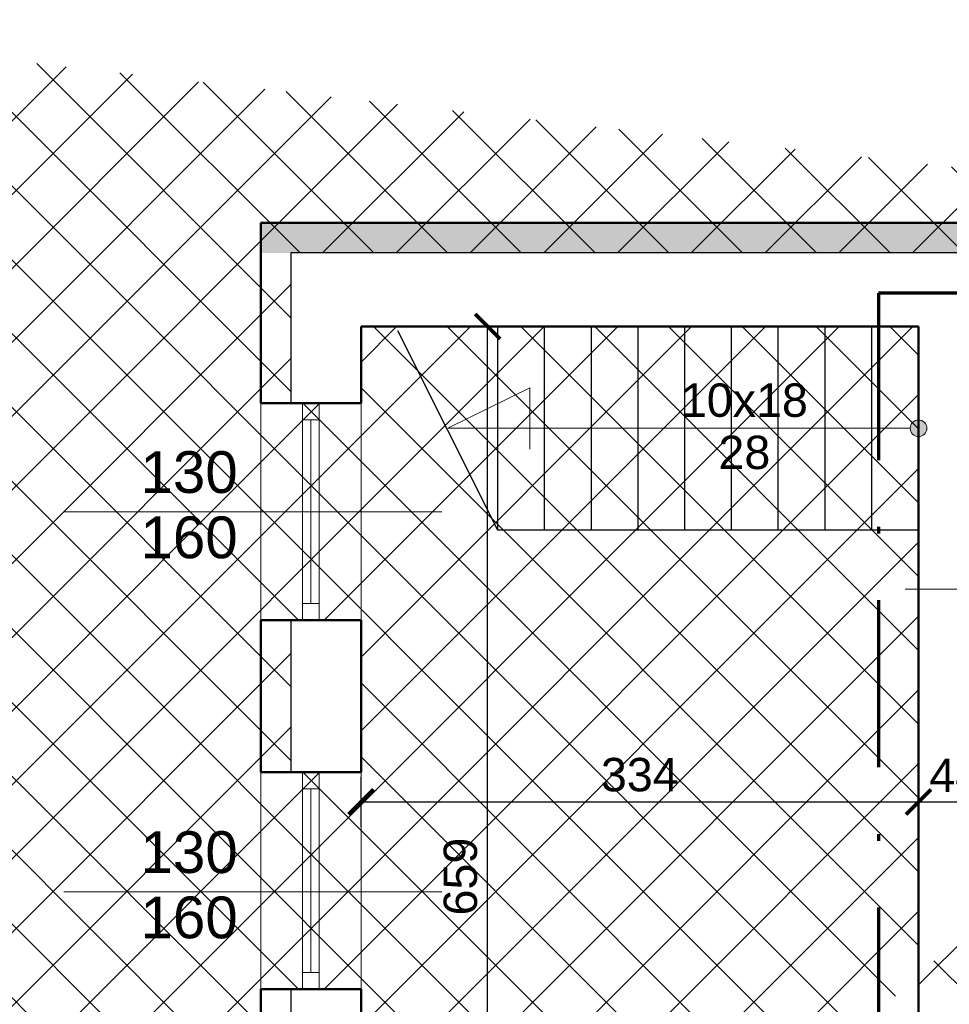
# Model space of a CAD drawing. Header units: millimetres. Extents: x -29624 to 9939, y -6894 to 6495.
# Tile 58 of 243: x -24764 to -24207, y 5147 to 5737. Entities that reach past the tile are written whole.
import ezdxf

# ---------------------------------------------------------------- set-up
doc = ezdxf.new("R2010")
doc.units = ezdxf.units.MM
doc.header["$MEASUREMENT"] = 0
doc.linetypes.add('Kropki i Kreski', pattern=[919.9999999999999, 500, -200, 20.00000000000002, -199.9999999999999])
for name, color, linetype in [('2D - Ogólne', 7, 'Continuous'), ('Konstrukcja - Ściany zew', 7, 'Continuous'), ('Opisy - Teksty', 7, 'Continuous')]:
    doc.layers.add(name, color=color, linetype=linetype)
for name, color, linetype, lineweight in [('A_opisy', 81, 'Continuous', 13), ('A_stolarka', 20, 'Continuous', 15), ('A_widokowe', 160, 'Continuous', 18), ('A_wymiary', 253, 'Continuous', 9), ('A_ściany istniejące hatch', 82, 'Continuous', 9)]:
    doc.layers.add(name, color=color, linetype=linetype, lineweight=lineweight)
doc.layers.add('A_wełna mineralna', color=7, linetype='Continuous', lineweight=5, true_color=0x00d66b)
doc.layers.add('A_zakres opracowania', color=7, linetype='Continuous', lineweight=70, true_color=0xe00038)
doc.styles.get("Standard").update_dxf_attribs({"font": 'arial.ttf'})
doc.styles.add('STYL_AUTOMATYCZNY_1', font='arial.ttf')
doc.dimstyles.new('1do100', dxfattribs={"dimtxt": 20, "dimasz": 15, "dimexe": 15, "dimexo": 0.625, "dimgap": 6, "dimtad": 1, "dimtxsty": 'Standard', "dimblk": 'ARCHTICK', "dimcen": 2.5, "dimadec": 0, "dimazin": 0, "dimtfac": 1, "dimtmove": 0, "dimatfit": 3, "dimldrblk": 'OBLIQUE', "dimfxl": 15, "dimfxlon": 1, "dimarcsym": 0})

# ---------------------------------------------------------------- blocks, each defined once
blk = doc.blocks.new('Linia_5_1', base_point=(10967.73876412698, 21720))
at = {"layer": '2D - Ogólne', "linetype": 'Continuous', "lineweight": 0, "true_color": 0x000000}
blk.add_hatch(color=18, dxfattribs=at).paths.add_polyline_path([(10917.73876412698, 21720), (10921.54478807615, 21700.86582832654), (10932.38342473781, 21684.64466061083), (10948.60459245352, 21673.80602394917), (10967.73876412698, 21670), (10986.87293580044, 21673.80602394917), (11003.09410351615, 21684.64466061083), (11013.93274017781, 21700.86582832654), (11017.73876412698, 21720), (11013.93274017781, 21739.13417167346), (11003.09410351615, 21755.35533938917), (10986.87293580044, 21766.19397605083), (10967.73876412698, 21770), (10948.60459245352, 21766.19397605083), (10932.38342473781, 21755.35533938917), (10921.54478807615, 21739.13417167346)])
at = {"layer": '2D - Ogólne', "color": 7, "linetype": 'Continuous', "lineweight": 15}
blk.add_line((10917.73876412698, 21720), (8148.053733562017, 21720), dxfattribs=at)
blk.add_circle((10967.73876412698, 21720), 50, dxfattribs=at)
blk = doc.blocks.new('_ArchTick')
at = {"color": 0, "linetype": 'ByBlock', "const_width": 0.15}
blk.add_lwpolyline([(-0.5, -0.5), (0.5, 0.5)], dxfattribs=at)
blk = doc.blocks.new('*D1256')
at = {"layer": 'A_wymiary', "color": 0, "lineweight": -2, "transparency": 16777216}
for p, q in [((-26001.05965633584, 6106.17077205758), (-26001.05965633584, 6136.17077205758)), ((-24619.05965633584, 6106.17077205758), (-24619.05965633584, 6136.17077205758)), ((-26001.05965633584, 6121.17077205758), (-24619.05965633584, 6121.17077205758))]:
    blk.add_line(p, q, dxfattribs=at)
at = {"layer": 'Defpoints', "color": 0, "transparency": 16777216}
for p in [(-24619.05965633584, 6121.17077205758), (-26001.05965633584, 5852.323442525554), (-24619.05965633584, 5615.323439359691)]:
    blk.add_point(p, dxfattribs=at)
at = {"layer": 'A_wymiary', "color": 0, "lineweight": -2, "transparency": 16777216, "xscale": 15, "yscale": 15, "zscale": 15, "rotation": 180}
blk.add_blockref('_ArchTick', (-26001.05965633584, 6121.17077205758), dxfattribs=at)
at = {"layer": 'A_wymiary', "color": 0, "lineweight": -2, "transparency": 16777216, "xscale": 15, "yscale": 15, "zscale": 15}
blk.add_blockref('_ArchTick', (-24619.05965633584, 6121.17077205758), dxfattribs=at)
at = {"layer": 'A_wymiary', "color": 0, "transparency": 16777216, "insert": (-25310.29505468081, 6137.389053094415), "char_height": 20, "attachment_point": 5}
blk.add_mtext('1382', dxfattribs=at)
blk = doc.blocks.new('_Oblique')
at = {"color": 0, "linetype": 'ByBlock', "lineweight": -2}
blk.add_line((-0.5, -0.5), (0.5, 0.5), dxfattribs=at)
blk = doc.blocks.new('*D1257')
at = {"layer": 'A_wymiary', "color": 0, "lineweight": -2, "transparency": 16777216}
for p, q in [((-24619.05965633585, 6106.17077205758), (-24619.05965633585, 6136.17077205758)), ((-23199.05965633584, 6106.17077205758), (-23199.05965633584, 6136.17077205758)), ((-24619.05965633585, 6121.17077205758), (-23199.05965633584, 6121.17077205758))]:
    blk.add_line(p, q, dxfattribs=at)
at = {"layer": 'Defpoints', "color": 0, "transparency": 16777216}
for p in [(-23199.05965633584, 6121.17077205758), (-24619.05965633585, 5615.323439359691), (-23199.05965633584, 4880.323442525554)]:
    blk.add_point(p, dxfattribs=at)
at = {"layer": 'A_wymiary', "color": 0, "lineweight": -2, "transparency": 16777216, "xscale": 15, "yscale": 15, "zscale": 15, "rotation": 180}
blk.add_blockref('_ArchTick', (-24619.05965633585, 6121.17077205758), dxfattribs=at)
at = {"layer": 'A_wymiary', "color": 0, "lineweight": -2, "transparency": 16777216, "xscale": 15, "yscale": 15, "zscale": 15}
blk.add_blockref('_ArchTick', (-23199.05965633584, 6121.17077205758), dxfattribs=at)
at = {"layer": 'A_wymiary', "color": 0, "transparency": 16777216, "insert": (-23909.29505468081, 6137.382231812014), "char_height": 20, "attachment_point": 5}
blk.add_mtext('1420', dxfattribs=at)
blk = doc.blocks.new('*D1295')
at = {"layer": 'A_wymiary', "color": 0, "lineweight": -2, "transparency": 16777216}
for p, q in [((-27147.05965633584, 6160.845450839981), (-27147.05965633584, 6190.845450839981)), ((-23199.05965633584, 6160.845450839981), (-23199.05965633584, 6190.845450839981)), ((-27147.05965633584, 6175.845450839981), (-23199.05965633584, 6175.845450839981))]:
    blk.add_line(p, q, dxfattribs=at)
at = {"layer": 'Defpoints', "color": 0, "transparency": 16777216}
for p in [(-23199.05965633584, 6175.845450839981), (-27147.05965633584, 5852.323442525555), (-23199.05965633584, 4880.323442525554)]:
    blk.add_point(p, dxfattribs=at)
at = {"layer": 'A_wymiary', "color": 0, "lineweight": -2, "transparency": 16777216, "xscale": 15, "yscale": 15, "zscale": 15, "rotation": 180}
blk.add_blockref('_ArchTick', (-27147.05965633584, 6175.845450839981), dxfattribs=at)
at = {"layer": 'A_wymiary', "color": 0, "lineweight": -2, "transparency": 16777216, "xscale": 15, "yscale": 15, "zscale": 15}
blk.add_blockref('_ArchTick', (-23199.05965633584, 6175.845450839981), dxfattribs=at)
at = {"layer": 'A_wymiary', "color": 0, "transparency": 16777216, "insert": (-25173.0704544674, 6192.063731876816), "char_height": 20, "attachment_point": 5}
blk.add_mtext('3948', dxfattribs=at)
blk = doc.blocks.new('*D1282')
at = {"layer": 'A_wymiary', "color": 0, "lineweight": -2, "transparency": 16777216}
for p, q in [((-24468.22948410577, 5553.323442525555), (-24498.22948410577, 5553.323442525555)), ((-24483.22948410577, 4894.323442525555), (-24483.22948410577, 5553.323442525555)), ((-24468.22948410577, 4894.323442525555), (-24498.22948410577, 4894.323442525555))]:
    blk.add_line(p, q, dxfattribs=at)
at = {"layer": 'Defpoints', "color": 0, "transparency": 16777216}
for p in [(-24483.22948410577, 5553.323442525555), (-24400.28425654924, 5553.323442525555), (-24392.28425654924, 4894.323442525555)]:
    blk.add_point(p, dxfattribs=at)
at = {"layer": 'A_wymiary', "color": 0, "lineweight": -2, "transparency": 16777216, "xscale": 15, "yscale": 15, "zscale": 15}
for p, rotation in [((-24483.22948410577, 5553.323442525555), 90), ((-24483.22948410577, 4894.323442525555), 270)]:
    blk.add_blockref('_ArchTick', p, dxfattribs=dict(at, rotation=rotation))
at = {"layer": 'A_wymiary', "color": 0, "transparency": 16777216, "insert": (-24499.4409438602, 5223.823442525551), "char_height": 20, "attachment_point": 5, "rotation": 90}
blk.add_mtext('659', dxfattribs=at)
blk = doc.blocks.new('*D1250')
at = {"layer": 'A_wymiary', "color": 0, "lineweight": -2, "transparency": 16777216}
for p, q in [((-24559.05965633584, 5253.543926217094), (-24559.05965633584, 5283.543926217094)), ((-24225.05965633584, 5253.543926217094), (-24225.05965633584, 5283.543926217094)), ((-24559.05965633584, 5268.543926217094), (-24225.05965633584, 5268.543926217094))]:
    blk.add_line(p, q, dxfattribs=at)
at = {"layer": 'Defpoints', "color": 0, "transparency": 16777216}
for p in [(-24225.05965633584, 5268.543926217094), (-24225.05965633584, 5223.823442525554), (-24559.05965633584, 5193.823442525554)]:
    blk.add_point(p, dxfattribs=at)
at = {"layer": 'A_wymiary', "color": 0, "lineweight": -2, "transparency": 16777216, "xscale": 15, "yscale": 15, "zscale": 15, "rotation": 180}
blk.add_blockref('_ArchTick', (-24559.05965633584, 5268.543926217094), dxfattribs=at)
at = {"layer": 'A_wymiary', "color": 0, "lineweight": -2, "transparency": 16777216, "xscale": 15, "yscale": 15, "zscale": 15}
blk.add_blockref('_ArchTick', (-24225.05965633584, 5268.543926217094), dxfattribs=at)
at = {"layer": 'A_wymiary', "color": 0, "transparency": 16777216, "insert": (-24392.05965633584, 5284.762207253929), "char_height": 20, "attachment_point": 5}
blk.add_mtext('334', dxfattribs=at)
blk = doc.blocks.new('*D1251')
at = {"layer": 'A_wymiary', "color": 0, "lineweight": -2, "transparency": 16777216}
for p, q in [((-24225.05965633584, 5253.543926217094), (-24225.05965633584, 5283.543926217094)), ((-24181.05965633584, 5253.543926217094), (-24181.05965633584, 5283.543926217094)), ((-24225.05965633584, 5268.543926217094), (-24181.05965633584, 5268.543926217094))]:
    blk.add_line(p, q, dxfattribs=at)
at = {"layer": 'Defpoints', "color": 0, "transparency": 16777216}
for p in [(-24181.05965633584, 5268.543926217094), (-24225.05965633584, 5223.823442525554), (-24181.05965633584, 5193.823442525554)]:
    blk.add_point(p, dxfattribs=at)
at = {"layer": 'A_wymiary', "color": 0, "lineweight": -2, "transparency": 16777216, "xscale": 15, "yscale": 15, "zscale": 15, "rotation": 180}
blk.add_blockref('_ArchTick', (-24225.05965633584, 5268.543926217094), dxfattribs=at)
at = {"layer": 'A_wymiary', "color": 0, "lineweight": -2, "transparency": 16777216, "xscale": 15, "yscale": 15, "zscale": 15}
blk.add_blockref('_ArchTick', (-24181.05965633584, 5268.543926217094), dxfattribs=at)
at = {"layer": 'A_wymiary', "color": 0, "transparency": 16777216, "insert": (-24203.05965633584, 5284.543926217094), "char_height": 20, "attachment_point": 5}
blk.add_mtext('44', dxfattribs=at)
blk = doc.blocks.new('*D1300')
at = {"layer": 'A_wymiary', "color": 0, "lineweight": -2, "transparency": 16777216}
for p, q in [((-24869.3331677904, 5615.323442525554), (-24899.3331677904, 5615.323442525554)), ((-24884.3331677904, 4834.323442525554), (-24884.3331677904, 5615.323442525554)), ((-24869.3331677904, 4834.323442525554), (-24899.3331677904, 4834.323442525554))]:
    blk.add_line(p, q, dxfattribs=at)
at = {"layer": 'Defpoints', "color": 0, "transparency": 16777216}
for p in [(-24884.3331677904, 5615.323442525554), (-24619.05965633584, 5615.323442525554), (-24619.05965633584, 4834.323442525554)]:
    blk.add_point(p, dxfattribs=at)
at = {"layer": 'A_wymiary', "color": 0, "lineweight": -2, "transparency": 16777216, "xscale": 15, "yscale": 15, "zscale": 15}
for p, rotation in [((-24884.3331677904, 5615.323442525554), 90), ((-24884.3331677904, 4834.323442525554), 270)]:
    blk.add_blockref('_ArchTick', p, dxfattribs=dict(at, rotation=rotation))
at = {"layer": 'A_wymiary', "color": 0, "transparency": 16777216, "insert": (-24900.54462754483, 5224.772640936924), "char_height": 20, "attachment_point": 5, "rotation": 90}
blk.add_mtext('781', dxfattribs=at)

msp = doc.modelspace()

# ---------------------------------------------------------------- hatches: boundary and pattern name
at = {"layer": 'A_wełna mineralna'}
h = msp.add_hatch(color=256, dxfattribs=at)
h.dxf.hatch_style = 1
h.paths.add_polyline_path([(-24143.05965633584, 5615.323442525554), (-24619.05965633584, 5615.323442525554), (-24619.05965633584, 5597.323442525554), (-24143.05965633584, 5597.323442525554)])
at = {"layer": 'A_ściany istniejące hatch'}
h = msp.add_hatch(dxfattribs=at)
h.set_pattern_fill('NET', color=256, scale=250, angle=45)
h.set_pattern_definition([(45, (7385.571392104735, 0), (-22.09708691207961, 22.09708691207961), []), (135, (7385.571392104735, 0), (-22.09708691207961, -22.09708691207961), [])])
h.paths.add_polyline_path([(-24601.05965633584, 5156.323444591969), (-24559.05965633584, 5156.323441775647), (-24559.05965633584, 4894.323442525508), (-24349.05965633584, 4894.323442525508), (-24349.05965633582, 4852.323442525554), (-24601.05965633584, 4852.323442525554)], flags=16)
h.paths.add_polyline_path([(-24007.05800551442, 4880.323442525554), (-24007.05800551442, 4820.323442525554), (-24127.05965633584, 4820.323442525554), (-24127.05965633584, 4660.323442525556), (-24187.05965633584, 4660.323442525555), (-24187.05965633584, 4852.323442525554), (-24229.05965633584, 4852.323442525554), (-24229.05965633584, 4894.323442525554), (-24225.05965633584, 4894.323442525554), (-24225.05965633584, 5553.323442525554), (-24559.05965633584, 5553.323442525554), (-24559.05965633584, 5507.323442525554), (-24601.05965633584, 5507.323442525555), (-24601.05965633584, 5597.323442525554), (-24143.05965633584, 5597.323442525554), (-24143.05965931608, 5553.323442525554), (-24181.05965633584, 5553.323442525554), (-24181.05965633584, 4880.323442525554)], flags=17)
h.paths.add_polyline_path([(-23403.05965633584, 4880.323442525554), (-23261.05965633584, 4880.323442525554), (-23261.05965633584, 4942.323442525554), (-23217.05965633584, 4942.323442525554), (-23217.05965633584, 4657.323445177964), (-23277.05965633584, 4657.323445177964), (-23277.05965633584, 4820.323442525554), (-23403.05965633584, 4820.323442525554)], flags=17)
h.paths.add_polyline_path([(-23360.05965633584, 4000.323442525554), (-23277.05965633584, 4000.323442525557), (-23277.05965633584, 4115.323445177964), (-23217.05965633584, 4115.323445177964), (-23217.05965633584, 3942.323442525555), (-23277.05965633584, 3942.323442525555), (-23277.05965633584, 3975.323442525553), (-23360.05965633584, 3975.323442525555)], flags=17)
h.paths.add_polyline_path([(-23717.05965633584, 4570.323442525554), (-23687.05965633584, 4570.323442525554), (-23687.05965633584, 4540.323442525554), (-23717.05965633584, 4540.323442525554)], flags=17)
h.paths.add_polyline_path([(-23717.05965633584, 4276.323442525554), (-23687.05965633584, 4276.323442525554), (-23687.05965633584, 4306.323442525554), (-23717.05965633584, 4306.323442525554)], flags=17)
h.paths.add_polyline_path([(-24205.05965633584, 2730.323442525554), (-24145.05965633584, 2730.323442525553), (-24145.05965633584, 2570.323442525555), (-23907.05965633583, 2570.323442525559), (-23907.05965633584, 2750.323442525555), (-23847.05965633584, 2750.323442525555), (-23847.05965633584, 2570.323442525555), (-23277.05965633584, 2570.323442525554), (-23277.05965633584, 2720.323442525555), (-23217.05965633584, 2720.323442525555), (-23217.05965633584, 2510.323442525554), (-24205.05965633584, 2510.323442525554)])
h.paths.add_polyline_path([(-26687.05965227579, 5880.323442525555), (-26474.05965633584, 5880.32344487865), (-26474.05966137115, 5974.357659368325), (-26449.05965901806, 5974.35765319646), (-26449.05965901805, 5855.323442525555), (-26687.05965227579, 5855.323442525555)], flags=17)
h.paths.add_polyline_path([(-26054.05965633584, 5854.668952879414), (-26019.05965633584, 5854.668952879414), (-26019.05965633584, 5974.35765319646), (-26054.05965633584, 5974.35765319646)], flags=17)
h.paths.add_polyline_path([(-25764.05965630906, 4030.323442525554), (-25694.05966801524, 4030.323442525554), (-25694.05966801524, 3970.323442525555), (-25764.05965630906, 3970.323442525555)], flags=17)
h.paths.add_polyline_path([(-25354.05965630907, 4030.323442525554), (-25284.05965630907, 4030.323442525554), (-25284.05965630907, 3970.323442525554), (-25354.05965630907, 3970.323442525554)], flags=17)
h.paths.add_polyline_path([(-24913.05965630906, 4030.323442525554), (-24845.05966801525, 4030.323442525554), (-24845.05966801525, 3970.323442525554), (-24913.05965630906, 3970.323442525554)], flags=17)
h.paths.add_polyline_path([(-24710.05965630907, 4030.323442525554), (-24629.05966801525, 4030.323442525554), (-24629.05966801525, 3970.323442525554), (-24710.05965630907, 3970.323442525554)], flags=17)
h.paths.add_polyline_path([(-24127.05965633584, 4530.323438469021), (-24187.05965633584, 4530.323438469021), (-24187.05965633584, 4454.323442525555), (-24127.05965633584, 4454.323442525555)], flags=17)
h.paths.add_polyline_path([(-24559.05965633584, 5377.323440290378), (-24601.05965633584, 5377.323440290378), (-24601.05965633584, 5286.323444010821), (-24559.05965633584, 5286.323444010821)], flags=16)
h.paths.add_polyline_path([(-24013.05965633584, 5597.323442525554), (-23879.05965633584, 5597.323442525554), (-23879.05965633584, 5553.323442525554), (-24013.05965633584, 5553.323442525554)], flags=17)
h.paths.add_polyline_path([(-23261.05965633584, 5277.323444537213), (-23217.05965633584, 5277.323444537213), (-23217.05965633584, 5352.323442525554), (-23261.05965633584, 5352.323442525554)], flags=17)
h.paths.add_polyline_path([(-23261.05965633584, 5072.323442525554), (-23217.05965633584, 5072.323442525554), (-23217.05965633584, 5147.323442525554), (-23261.05965633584, 5147.323442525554)], flags=17)
h.paths.add_polyline_path([(-23277.05965633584, 4451.32344741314), (-23217.05965633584, 4451.32344741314), (-23217.05965633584, 4527.323445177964), (-23277.05965633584, 4527.323445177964)], flags=17)
h.paths.add_polyline_path([(-23277.05965633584, 4245.32344741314), (-23217.05965633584, 4245.32344741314), (-23217.05965633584, 4321.323445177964), (-23277.05965633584, 4321.323445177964)], flags=17)
h.paths.add_polyline_path([(-23277.05965633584, 3737.323444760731), (-23217.05965633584, 3737.323444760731), (-23217.05965633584, 3812.323442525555), (-23277.05965633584, 3812.323442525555)], flags=17)
h.paths.add_polyline_path([(-23277.05965633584, 3532.323444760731), (-23217.05965633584, 3532.323444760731), (-23217.05965633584, 3607.323442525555), (-23277.05965633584, 3607.323442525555)], flags=17)
h.paths.add_polyline_path([(-23277.05965633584, 3060.32344476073), (-23217.05965633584, 3060.32344476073), (-23217.05965633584, 3130.323442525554), (-23277.05965633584, 3130.323442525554)], flags=17)
h.paths.add_polyline_path([(-23217.05965633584, 2855.323442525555), (-23277.05965633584, 2855.323442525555), (-23277.05965633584, 2925.323442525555), (-23217.05965633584, 2925.323442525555)], flags=17)
h.paths.add_polyline_path([(-24502.05965659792, 2970.323442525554), (-24432.05965633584, 2970.323442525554), (-24432.05965633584, 2910.323442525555), (-24502.05965659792, 2910.323442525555)], flags=17)
h.paths.add_polyline_path([(-24707.05965633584, 2910.323442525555), (-24637.05965633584, 2910.323442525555), (-24637.05965633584, 2970.323442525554), (-24707.05965633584, 2970.323442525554)], flags=17)
h.paths.add_polyline_path([(-24912.05965659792, 2970.323442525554), (-24842.05965633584, 2970.323442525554), (-24842.05965633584, 2910.323442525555), (-24912.05965659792, 2910.323442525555)], flags=17)
h.paths.add_polyline_path([(-25169.05965633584, 2910.323442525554), (-25047.05966804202, 2910.323442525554), (-25047.05966804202, 2970.323442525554), (-25169.05965633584, 2970.323442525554)], flags=17)
h.paths.add_polyline_path([(-25374.05965659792, 2970.323442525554), (-25304.05965633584, 2970.323442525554), (-25304.05965633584, 2910.323442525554), (-25374.05965659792, 2910.323442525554)], flags=17)
h.paths.add_polyline_path([(-25579.05965633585, 2910.323442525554), (-25509.05965633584, 2910.323442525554), (-25509.05965633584, 2970.323442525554), (-25579.05965633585, 2970.323442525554)], flags=17)
h.paths.add_polyline_path([(-25784.05965659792, 2970.323442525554), (-25714.05965633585, 2970.323442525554), (-25714.05965633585, 2910.323442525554), (-25784.05965659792, 2910.323442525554)], flags=17)
h.paths.add_polyline_path([(-23895.05965633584, 2970.323442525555), (-23981.55965633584, 2970.323442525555), (-23981.54424533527, 2910.323442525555), (-23907.05965633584, 2910.323442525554), (-23907.05965633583, 2860.323442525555), (-23847.05965633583, 2860.323442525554), (-23847.05965633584, 3103.823442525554), (-23895.05965633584, 3103.823442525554)], flags=17)
h.paths.add_polyline_path([(-24091.55965633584, 2970.323442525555), (-24091.54424533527, 2910.323442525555), (-24145.05965633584, 2910.323442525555), (-24145.05965633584, 2870.323442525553), (-24205.05965633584, 2870.323442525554), (-24205.05965633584, 2910.323442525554), (-24297.05965633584, 2910.323442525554), (-24297.05965633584, 2970.323442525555)], flags=17)
h.paths.add_polyline_path([(-26079.05965633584, 2864.323442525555), (-26019.05965633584, 2864.323442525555), (-26019.05965633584, 2910.323442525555), (-25919.05965633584, 2910.323442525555), (-25919.05966804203, 2970.323442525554), (-26079.05965633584, 2970.323442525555)], flags=17)
h.paths.add_polyline_path([(-24289.05965630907, 4030.323442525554), (-24187.05965633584, 4030.323442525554), (-24187.05965633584, 4324.323442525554), (-24127.05965633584, 4324.32343846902), (-24127.05965633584, 4000.323442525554), (-24110.05965633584, 4000.323442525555), (-24110.05965633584, 3975.323442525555), (-24127.05965633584, 3975.323442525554), (-24127.05965633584, 3620.323442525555), (-24100.05965633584, 3620.323442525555), (-24100.05965633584, 3540.323442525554), (-24127.05965633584, 3540.323442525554), (-24127.05965633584, 3320.323442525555), (-24302.55965633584, 3320.323442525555), (-24302.55965633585, 3368.323442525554), (-24167.05965633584, 3368.323442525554), (-24167.05965633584, 3970.323442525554), (-24289.05965657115, 3970.323442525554)], flags=17)
h.paths.add_polyline_path([(-24494.05965630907, 4030.323442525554), (-24424.05965630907, 4030.323442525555), (-24424.05965630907, 3970.323442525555), (-24457.05965633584, 3970.323442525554), (-24457.05965633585, 3804.323442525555), (-24489.05965633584, 3804.323445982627), (-24489.05965633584, 3970.323442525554), (-24494.05965630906, 3970.323442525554)], flags=17)
h.paths.add_polyline_path([(-24736.05965633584, 3368.323442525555), (-24489.05965633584, 3368.323442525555), (-24489.05965633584, 3518.323447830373), (-24457.05965633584, 3518.3234443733), (-24457.05965633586, 3368.323442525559), (-24412.55965633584, 3368.323442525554), (-24412.55965633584, 3320.323442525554), (-24736.05965633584, 3320.323442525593)], flags=17)
h.paths.add_polyline_path([(-25725.05965633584, 3368.323442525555), (-25725.05965633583, 3320.323442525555), (-25485.05965633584, 3320.323442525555), (-25485.05965633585, 3368.323442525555), (-25489.05965630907, 3368.323442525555), (-25489.05965630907, 3460.323442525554), (-25517.05965630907, 3460.323442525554), (-25517.05965630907, 3368.323442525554)], flags=17)
h.paths.add_polyline_path([(-26079.05965633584, 4061.323442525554), (-26019.05965633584, 4061.323442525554), (-26019.05965633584, 4030.323442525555), (-25899.05965630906, 4030.323442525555), (-25899.05966801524, 3970.323442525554), (-26039.05965633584, 3970.323442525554), (-26039.05965633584, 3368.323442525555), (-25835.05965633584, 3368.323442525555), (-25835.05965633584, 3320.323442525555), (-26079.05965633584, 3320.323442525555)], flags=17)
h.paths.add_polyline_path([(-26019.05965633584, 4357.738516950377), (-26079.05965633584, 4357.738516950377), (-26079.05965633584, 4201.323453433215), (-26019.05965633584, 4201.323453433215)], flags=17)
h.paths.add_polyline_path([(-26019.05965633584, 4572.297004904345), (-26079.05965633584, 4572.297004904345), (-26079.05965633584, 4492.738518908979), (-26019.05965633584, 4492.738518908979)], flags=17)
h.paths.add_polyline_path([(-26019.05965633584, 4787.323442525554), (-26079.05965633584, 4787.323442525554), (-26079.05965633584, 4707.297013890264), (-26019.05965633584, 4707.297013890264)], flags=17)
h.paths.add_polyline_path([(-26019.05965633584, 5107.323442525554), (-26079.05965633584, 5107.323442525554), (-26079.05965633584, 4922.323442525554), (-26019.05965633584, 4922.323442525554)], flags=17)
h.paths.add_polyline_path([(-26019.05965633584, 5312.323442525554), (-26079.05965633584, 5312.323442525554), (-26079.05965633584, 5242.323455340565), (-26019.05965633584, 5242.323455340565)], flags=17)
h.paths.add_polyline_path([(-26019.05965633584, 5527.323442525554), (-26079.05965633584, 5527.323442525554), (-26079.05965633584, 5447.323442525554), (-26019.05965633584, 5447.323442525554)], flags=17)
h.paths.add_polyline_path([(-27069.05965633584, 5252.439788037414), (-27129.05965633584, 5252.439788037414), (-27129.05965633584, 5322.419772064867), (-27069.05965633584, 5322.419772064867), (-27069.05965633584, 5324.323442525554), (-26609.05965633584, 5324.323442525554), (-26609.05965633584, 5314.323442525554), (-26640.15965633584, 5314.323442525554), (-26640.15965633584, 5238.323442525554), (-26655.15965633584, 5238.323442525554), (-26655.15965633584, 5314.323442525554), (-26911.05965633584, 5314.323442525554), (-26911.05965633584, 5299.320287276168), (-26918.05965633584, 5299.320287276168), (-26918.05965633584, 5314.323442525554), (-27069.05965633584, 5314.323442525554)])
h.paths.add_polyline_path([(-27069.05965633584, 5197.323442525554), (-27069.05965633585, 5204.323442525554), (-26918.05965633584, 5204.323442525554), (-26918.05965633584, 5209.320288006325), (-26911.05965633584, 5209.320288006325), (-26911.05965633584, 5186.842374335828), (-26918.05965633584, 5186.842373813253), (-26918.05965633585, 5197.323442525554)], flags=17)
h.paths.add_polyline_path([(-27129.05965633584, 5117.439788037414), (-27069.05965633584, 5117.439788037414), (-27069.05965633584, 5087.323442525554), (-26918.05965633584, 5087.323442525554), (-26918.05965633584, 5096.842374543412), (-26911.05965633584, 5096.842374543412), (-26911.05965633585, 5087.323442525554), (-26655.15965633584, 5087.323442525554), (-26655.15965633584, 5143.323442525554), (-26640.15965633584, 5143.323442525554), (-26640.15965633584, 5087.323442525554), (-26612.05965609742, 5087.323442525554), (-26612.05965633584, 5072.323442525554), (-27069.05965633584, 5072.323442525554), (-27069.05965633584, 5046.959804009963), (-27129.05965633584, 5046.959804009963)])
h.paths.add_polyline_path([(-27129.05965633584, 4916.959804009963), (-27069.05965633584, 4916.959804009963), (-27069.05965633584, 4872.323442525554), (-26477.05965633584, 4872.323442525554), (-26477.05965633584, 4889.588796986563), (-26429.05965633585, 4889.588796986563), (-26429.05965633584, 4560.322612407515), (-26477.05965633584, 4560.322612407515), (-26477.05965633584, 4832.323442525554), (-27069.05965633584, 4832.323442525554), (-27069.05965633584, 4754.452296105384), (-27129.05965633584, 4754.452296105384)])
h.paths.add_polyline_path([(-27129.05965633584, 4414.472312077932), (-27069.05965633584, 4414.472312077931), (-27069.05965633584, 4392.323442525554), (-26477.05965633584, 4392.323442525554), (-26477.05965633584, 4450.322612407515), (-26429.05965633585, 4450.322612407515), (-26429.05965633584, 4053.322612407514), (-26477.05965633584, 4053.322612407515), (-26477.05965633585, 4367.323442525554), (-27069.05965633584, 4367.323442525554), (-27069.05965633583, 4344.256026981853), (-27129.05965633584, 4344.256026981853)])
h.paths.add_polyline_path([(-27129.05965633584, 4000.125357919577), (-27069.05965633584, 4000.125357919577), (-27069.05965633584, 3930.323442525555), (-26477.05965633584, 3930.323442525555), (-26477.05965633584, 3943.322612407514), (-26429.05965633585, 3943.322612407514), (-26429.05965633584, 3884.684373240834), (-26477.05965633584, 3884.684373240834), (-26477.05965633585, 3887.323442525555), (-27069.05965633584, 3887.323442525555), (-27069.05965633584, 3835.125357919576), (-27129.05965633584, 3835.125357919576)])
h.paths.add_polyline_path([(-27129.05965633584, 3700.125357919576), (-27069.05965633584, 3700.125357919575), (-27069.05965633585, 3645.543180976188), (-27010.05965633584, 3645.543180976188), (-27010.05965633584, 3787.240861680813), (-27000.69587569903, 3787.240861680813), (-27000.69587692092, 3781.240861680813), (-27004.05965633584, 3781.240861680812), (-27004.05965633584, 3645.543180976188), (-26907.05965633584, 3645.543180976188), (-26907.05965633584, 3781.240861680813), (-26911.69587692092, 3781.240861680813), (-26911.69587692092, 3787.240861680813), (-26896.5144484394, 3787.240861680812), (-26896.5144484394, 3781.240861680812), (-26901.05965633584, 3781.240861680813), (-26901.05965633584, 3645.543180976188), (-26804.05965633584, 3645.543180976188), (-26804.05965633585, 3781.240861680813), (-26807.5144484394, 3781.240861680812), (-26807.51444953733, 3787.240861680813), (-26798.05965633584, 3787.240861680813), (-26798.05965633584, 3752.240861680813), (-26793.88796868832, 3752.240861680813), (-26793.88796868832, 3746.240861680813), (-26798.05965633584, 3746.240861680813), (-26798.05965633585, 3645.543180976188), (-26630.05965633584, 3645.543180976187), (-26630.05965633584, 3746.240861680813), (-26704.88796654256, 3746.240861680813), (-26704.88796753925, 3752.240861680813), (-26624.05965633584, 3752.240861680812), (-26624.05965633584, 3645.543180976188), (-26477.05965633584, 3645.543180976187), (-26477.05965633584, 3774.684373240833), (-26429.05965633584, 3774.684373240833), (-26429.05965633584, 3627.829504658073), (-26477.05965633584, 3627.829504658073), (-26477.05965633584, 3630.543180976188), (-26624.05965633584, 3630.543180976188), (-26624.05965633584, 3588.24317934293), (-26630.05965633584, 3588.243180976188), (-26630.05965633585, 3630.543180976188), (-27069.05965633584, 3630.543180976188), (-27129.05965633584, 3630.543180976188)])
h.paths.add_polyline_path([(-27129.05965633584, 4549.472312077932), (-27069.05965633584, 4549.472312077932), (-27069.05965633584, 4619.452296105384), (-27129.05965633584, 4619.452296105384)])
h.paths.add_polyline_path([(-27129.05965633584, 4135.125357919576), (-27069.05965633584, 4135.125357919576), (-27069.05965633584, 4209.256026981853), (-27129.05965633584, 4209.256026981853)], flags=17)
h.paths.add_polyline_path([(-27129.05965633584, 3425.563196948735), (-27069.05965633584, 3425.563196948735), (-27069.05965633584, 3495.543180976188), (-27129.05965633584, 3495.543180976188)], flags=17)
h.paths.add_polyline_path([(-27129.05965633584, 3220.583212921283), (-27129.05965633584, 3290.563196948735), (-27069.05965633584, 3290.563196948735), (-27069.05965633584, 3280.563196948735), (-27022.05965633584, 3280.563196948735), (-27022.05965633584, 3451.543196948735), (-27010.8489369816, 3451.543196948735), (-27010.8489369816, 3445.543196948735), (-27016.05965633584, 3445.543196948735), (-27016.05965633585, 3280.563196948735), (-26917.05965633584, 3280.563196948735), (-26917.05965633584, 3445.543196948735), (-26921.84893456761, 3445.543196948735), (-26921.84893456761, 3451.543196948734), (-26906.54779697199, 3451.543196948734), (-26906.54779697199, 3445.543196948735), (-26911.05965633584, 3445.543196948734), (-26911.05965633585, 3280.563196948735), (-26814.05965633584, 3280.563196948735), (-26814.05965633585, 3445.543196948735), (-26817.54779522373, 3445.543196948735), (-26817.54779826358, 3451.543196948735), (-26803.51444971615, 3451.543196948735), (-26803.5144484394, 3445.543196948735), (-26808.05965633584, 3445.543196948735), (-26808.05965633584, 3280.563196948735), (-26711.05965633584, 3280.563196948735), (-26711.05965633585, 3445.543196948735), (-26714.5144484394, 3445.543196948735), (-26714.5144484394, 3451.543196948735), (-26711.05965633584, 3451.543196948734), (-26711.05965633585, 3495.543180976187), (-26630.05965633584, 3495.543180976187), (-26630.05965633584, 3499.243179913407), (-26624.05965633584, 3499.243179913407), (-26624.05965633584, 3485.215646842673), (-26630.05965633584, 3485.215646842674), (-26630.05965633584, 3489.543180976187), (-26705.05965633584, 3489.543180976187), (-26705.05965633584, 3280.563196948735), (-26630.05965633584, 3280.563196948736), (-26630.05965633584, 3396.215642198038), (-26624.05965633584, 3396.21564435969), (-26624.05965633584, 3280.563196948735), (-26477.05965633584, 3280.563196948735), (-26477.05965633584, 3517.829504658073), (-26429.05965633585, 3517.829504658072), (-26429.05965633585, 3084.023442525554), (-26477.05965633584, 3084.023442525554), (-26477.05965633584, 3265.563196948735), (-26624.05965633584, 3265.563196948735), (-26624.05965633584, 3168.053688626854), (-26630.05965633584, 3168.053688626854), (-26630.05965633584, 3265.563196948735), (-26705.05965633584, 3265.563196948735), (-26705.05965633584, 3072.723442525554), (-26630.05965633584, 3072.723442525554), (-26630.05965633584, 3079.05368821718), (-26624.05965633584, 3079.05368821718), (-26624.05965633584, 3063.023443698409), (-26630.05965633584, 3063.023442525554), (-26630.05965633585, 3066.723442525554), (-26711.05965633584, 3066.723442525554), (-26711.05965633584, 3140.323442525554), (-26714.5144484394, 3140.323442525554), (-26714.5144484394, 3146.323442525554), (-26711.05965633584, 3146.323442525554), (-26711.05965633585, 3265.563196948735), (-26808.05965633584, 3265.563196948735), (-26808.05965633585, 3146.323442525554), (-26803.51444929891, 3146.323442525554), (-26803.5144484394, 3140.323442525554), (-26817.54779697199, 3140.323442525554), (-26817.54779522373, 3146.323442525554), (-26814.05965633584, 3146.323442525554), (-26814.05965633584, 3265.563196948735), (-26911.05965633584, 3265.563196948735), (-26911.05965633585, 3146.323442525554), (-26906.54779697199, 3146.323442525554), (-26906.54779697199, 3140.323442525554), (-26921.84893562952, 3140.323442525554), (-26921.84893456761, 3146.323442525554), (-26917.05965633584, 3146.323442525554), (-26917.05965633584, 3265.563196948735), (-27016.05965633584, 3265.563196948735), (-27016.05965633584, 3146.323442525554), (-27010.84893516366, 3146.323442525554), (-27010.8489369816, 3140.323442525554), (-27022.05965633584, 3140.323442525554), (-27022.05965633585, 3265.563196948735), (-27069.05965633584, 3265.563196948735), (-27069.05965633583, 3220.583212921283)])
h.paths.add_polyline_path([(-27009.05965633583, 2829.323442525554), (-27069.05965633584, 2829.323442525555), (-27069.05965633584, 2910.323442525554), (-27129.05965633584, 2910.323442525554), (-27129.05965633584, 3085.583212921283), (-27069.05965633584, 3085.583212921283), (-27069.05965633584, 2970.323442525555), (-26630.05965633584, 2970.323442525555), (-26630.05965633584, 2974.023442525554), (-26624.05965633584, 2974.023443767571), (-26624.05965633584, 2970.323442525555), (-26477.05965633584, 2970.323442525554), (-26477.05965633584, 2974.023442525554), (-26429.05965633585, 2974.023442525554), (-26429.05965633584, 2919.323443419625), (-26454.05965633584, 2919.323442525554), (-26454.05965633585, 2930.323442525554), (-26624.05965633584, 2930.323442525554), (-26624.05965633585, 2925.583212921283), (-26630.05965633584, 2925.583212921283), (-26630.05965633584, 2930.323442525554), (-26814.05965633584, 2930.323442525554), (-26814.05965633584, 2890.070277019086), (-26839.05965633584, 2890.070277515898), (-26839.05965633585, 2930.323442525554), (-27009.05965633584, 2930.323442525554)])
h.paths.add_polyline_path([(-27009.05965633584, 2580.323442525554), (-27009.05965633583, 2619.323442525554), (-27069.05965633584, 2619.323442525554), (-27069.05965633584, 2520.323442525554), (-26019.05965633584, 2520.323442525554), (-26019.05965633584, 2724.323442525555), (-26079.05965633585, 2724.323442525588), (-26079.05965633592, 2580.323442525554)])
edge = h.paths.add_edge_path()
edge.add_line((-23749.05965633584, 5597.323442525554), (-23749.05965991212, 5553.323442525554))
edge.add_line((-23749.05965991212, 5553.323442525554), (-23711.05965633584, 5553.323442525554))
edge.add_line((-23711.05965633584, 5553.323442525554), (-23711.05965633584, 5403.323442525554))
edge.add_line((-23711.05965633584, 5403.323442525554), (-23684.05965633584, 5403.323442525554))
edge.add_line((-23684.05965633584, 5403.323442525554), (-23684.05965633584, 5553.323442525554))
edge.add_line((-23684.05965633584, 5553.323442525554), (-23261.05965633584, 5553.323442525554))
edge.add_line((-23261.05965633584, 5553.323442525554), (-23261.05965633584, 5482.323440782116))
edge.add_line((-23261.05965633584, 5482.323440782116), (-23217.05965633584, 5482.323442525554))
edge.add_line((-23217.05965633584, 5482.323442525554), (-23217.05965633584, 5597.323442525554))
edge.add_line((-23217.05965633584, 5597.323442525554), (-23749.05965633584, 5597.323485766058))
edge.add_line((-27084.05965633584, 5974.357659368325), (-27049.05965633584, 5974.357659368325))
edge.add_line((-27049.05965633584, 5974.357659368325), (-27049.05964925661, 5880.32344487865))
edge.add_line((-27049.05964925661, 5880.32344487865), (-26867.05965633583, 5880.32344487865))
edge.add_line((-26867.05965633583, 5880.32344487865), (-26867.05965218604, 5855.323442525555))
edge.add_line((-26867.05965218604, 5855.323442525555), (-27084.05965633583, 5855.323442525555))
edge.add_line((-27084.05965633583, 5855.323442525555), (-27084.05965633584, 5974.35765319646))
edge.add_line((-25489.05965630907, 3570.323442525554), (-25517.05965630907, 3570.323442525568))
edge.add_line((-25517.05965630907, 3570.323442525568), (-25517.05965624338, 3855.323442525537))
edge.add_line((-25517.05965624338, 3855.323442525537), (-25489.0596563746, 3855.323442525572))
edge.add_line((-25489.0596563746, 3855.323442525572), (-25489.05965617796, 3775.342492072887))
edge.add_line((-25489.05965617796, 3775.342492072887), (-25489.05965630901, 3683.71488578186))
edge.add_line((-25489.05965630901, 3683.71488578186), (-25489.05965630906, 3580.323442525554))
edge.add_line((-25489.05965630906, 3580.323442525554), (-25489.05966801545, 3570.323442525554))
edge.add_line((-26179.05965633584, 5852.323442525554), (-26019.05965633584, 5852.323442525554))
edge.add_line((-26019.05965633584, 5852.323442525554), (-26019.05965633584, 5662.323442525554))
edge.add_line((-26019.05965633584, 5662.323442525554), (-26079.05965633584, 5662.323442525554))
edge.add_line((-26079.05965633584, 5662.323442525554), (-26079.05965633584, 5792.323442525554))
edge.add_line((-26079.05965633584, 5792.323442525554), (-26179.05965633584, 5792.323442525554))
edge.add_line((-26179.05965633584, 5792.323442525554), (-26179.05965821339, 5852.323442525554))
edge.add_line((-26687.05965052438, 5852.323442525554), (-26329.05965633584, 5852.323442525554))
edge.add_line((-26329.05965633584, 5852.323442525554), (-26329.05965633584, 5792.323442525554))
edge.add_line((-26329.05965633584, 5792.323442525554), (-26429.05965633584, 5792.323442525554))
edge.add_line((-26429.05965633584, 5792.323442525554), (-26429.05965633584, 4999.588796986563))
edge.add_line((-26429.05965633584, 4999.588796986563), (-26477.05965633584, 4999.588796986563))
edge.add_line((-26477.05965633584, 4999.588796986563), (-26477.05965633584, 5072.323442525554))
edge.add_line((-26477.05965633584, 5072.323442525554), (-26517.05965299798, 5072.323442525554))
edge.add_line((-26517.05965299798, 5072.323442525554), (-26517.05965633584, 5087.323442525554))
edge.add_line((-26517.05965633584, 5087.323442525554), (-26477.05965633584, 5087.323442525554))
edge.add_line((-26477.05965633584, 5087.323442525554), (-26477.05965633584, 5792.323442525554))
edge.add_line((-26477.05965633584, 5792.323442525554), (-26687.05965141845, 5792.323442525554))
edge.add_line((-26687.05965141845, 5792.323442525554), (-26687.05965633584, 5852.323442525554))
edge.add_line((-26839.05965633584, 2790.070277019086), (-26814.05965633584, 2790.07027602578))
edge.add_line((-26814.05965633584, 2790.07027602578), (-26814.05965633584, 2755.323442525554))
edge.add_line((-26814.05965633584, 2755.323442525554), (-26454.05965633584, 2755.323442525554))
edge.add_line((-26454.05965633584, 2755.323442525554), (-26454.05965633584, 2821.355609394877))
edge.add_line((-26454.05965633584, 2821.355609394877), (-26429.05965633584, 2821.355609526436))
edge.add_line((-26429.05965633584, 2821.355609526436), (-26429.05965633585, 2750.323442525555))
edge.add_line((-26429.05965633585, 2750.323442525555), (-26759.05965633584, 2750.323442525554))
edge.add_line((-26759.05965633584, 2750.323442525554), (-26759.05965633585, 2730.323442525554))
edge.add_line((-26759.05965633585, 2730.323442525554), (-26839.05965633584, 2730.323442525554))
edge.add_line((-26839.05965633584, 2730.323442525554), (-26839.05965396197, 2790.070277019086))
h.paths.add_polyline_path([(-25059.05965633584, 3855.323442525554), (-25099.05965633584, 3855.323442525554), (-25099.05965633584, 3368.323442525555), (-25375.05965633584, 3368.323442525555), (-25375.05965633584, 3320.323442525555), (-24846.05965633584, 3320.323442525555), (-24846.05965633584, 3368.323442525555), (-25059.05965633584, 3368.323442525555)], flags=17)
h.paths.add_polyline_path([(-25099.05965633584, 3955.323442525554), (-25059.05965633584, 3955.323442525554), (-25059.05965633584, 3970.323442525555), (-25048.05965630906, 3970.323442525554), (-25048.05965630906, 4030.323442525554), (-25149.05965630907, 4030.323442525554), (-25149.05965657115, 3970.323442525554), (-25099.05965633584, 3970.323442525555)], flags=17)
h.paths.add_polyline_path([(-23578.05965693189, 4820.323442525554), (-23832.05800551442, 4820.323442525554), (-23832.05800239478, 4880.323442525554), (-23711.05965633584, 4880.323442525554), (-23711.05965633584, 4953.323446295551), (-23684.05965633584, 4953.323446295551), (-23684.05965633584, 4880.323442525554), (-23578.05965693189, 4880.323442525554)], flags=17)
h.paths.add_polyline_path([(-23789.5634736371, 3577.323442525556), (-23779.5634736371, 3577.323442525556), (-23779.5634736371, 3592.323442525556), (-23789.5634736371, 3592.323442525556)], flags=17)
h.paths.add_polyline_path([(-23699.5634736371, 3749.323442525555), (-23684.5634736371, 3749.323442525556), (-23684.5634736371, 3975.323442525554), (-23644.05965633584, 3975.323442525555), (-23644.05965261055, 4000.323442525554), (-24000.05965633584, 4000.323442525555), (-24000.05965633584, 3975.323442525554), (-23939.05965633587, 3975.323442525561), (-23939.05965633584, 3749.323442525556), (-23921.05965633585, 3749.323442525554), (-23921.05965633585, 3759.323442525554), (-23929.05965633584, 3759.323442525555), (-23929.05965633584, 3975.323442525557), (-23789.5634736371, 3975.323442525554), (-23789.5634736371, 3759.323442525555), (-23836.05965762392, 3759.323442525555), (-23836.05965762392, 3749.323442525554), (-23774.56347214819, 3749.323442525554), (-23774.56347214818, 3759.323442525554), (-23779.56347363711, 3759.323442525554), (-23779.5634736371, 3975.323442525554), (-23694.56347363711, 3975.323442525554), (-23694.56347363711, 3759.323442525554), (-23699.5634736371, 3759.323442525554)], flags=17)
h.paths.add_polyline_path([(-23929.05965633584, 3592.323442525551), (-23939.05965633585, 3592.323442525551), (-23939.05965633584, 3368.323442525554), (-23997.05965633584, 3368.323442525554), (-23997.05965633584, 3320.323442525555), (-23895.05965633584, 3320.323442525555), (-23895.05965633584, 3213.823442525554), (-23847.05965633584, 3213.823442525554), (-23847.05965633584, 3320.323442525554), (-23277.05965633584, 3320.323442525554), (-23277.05965633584, 3265.32344476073), (-23217.05965633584, 3265.323442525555), (-23217.05965633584, 3402.323442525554), (-23277.05965633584, 3402.323442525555), (-23277.05965633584, 3368.323442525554), (-23779.5634736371, 3368.323442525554), (-23779.5634736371, 3477.323442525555), (-23789.5634736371, 3477.323442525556), (-23789.5634736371, 3368.323442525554), (-23929.05965633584, 3368.323442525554)], flags=17)
h.paths.add_polyline_path([(-27129.05965633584, 5662.39975609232), (-27069.05965633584, 5662.399756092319), (-27069.05965633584, 5792.323442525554), (-26867.05966393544, 5792.323442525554), (-26867.05966393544, 5852.323442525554), (-27129.05965633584, 5852.323442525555)])
h.paths.add_polyline_path([(-27069.05965633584, 5527.399756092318), (-27129.05965633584, 5527.399756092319), (-27129.05965633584, 5457.419772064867), (-27069.05965633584, 5457.419772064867)])

# ---------------------------------------------------------------- linework, layer by layer
at = {"layer": '2D - Ogólne', "color": 7, "linetype": 'Continuous', "lineweight": 25}
for p, q in [((-24143.05965633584, 5597.323442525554), (-24601.05965633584, 5597.323442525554)), ((-24601.05965633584, 5597.323442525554), (-24601.05965633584, 5507.323442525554)), ((-24477.05965633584, 5431.323442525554), (-24536.99666244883, 5550.629918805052)), ((-24477.05965633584, 5431.323442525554), (-24477.05965633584, 5553.323442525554)), ((-24449.05965633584, 5431.323442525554), (-24449.05965633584, 5553.323442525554)), ((-24421.05965633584, 5431.323442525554), (-24421.05965633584, 5553.323442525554)), ((-24393.05965633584, 5431.323442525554), (-24393.05965633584, 5553.323442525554)), ((-24365.05965633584, 5431.323442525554), (-24365.05965633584, 5553.323442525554)), ((-24337.05965633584, 5431.323442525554), (-24337.05965633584, 5553.323442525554)), ((-24309.05965633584, 5431.323442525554), (-24309.05965633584, 5553.323442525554)), ((-24281.05965633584, 5431.323442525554), (-24281.05965633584, 5553.323442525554)), ((-24253.05965633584, 5431.323442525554), (-24253.05965633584, 5553.323442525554)), ((-24225.05965633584, 5431.323442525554), (-24477.05965633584, 5431.323442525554)), ((-24601.05965633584, 5377.323444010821), (-24601.05965633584, 5286.323444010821)), ((-24601.05965633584, 5156.323444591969), (-24601.05965633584, 4852.323442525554))]:
    msp.add_line(p, q, dxfattribs=at)
at = {"layer": '2D - Ogólne', "color": 7, "linetype": 'Continuous', "lineweight": 15}
for p, q in [((-24507.02815939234, 5492.323442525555), (-24457.93570674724, 5516.559179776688)), ((-24457.93570674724, 5516.559179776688), (-24457.93570674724, 5479.872047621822)), ((-24737.21395220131, 5442.323444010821), (-24510.72331755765, 5442.323444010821)), ((-24737.21395220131, 5214.683453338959), (-24510.72331755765, 5214.683453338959))]:
    msp.add_line(p, q, dxfattribs=at)
at = {"layer": 'A_opisy'}
msp.add_line((-24071.98740311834, 5396.020957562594), (-24233.06532636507, 5396.020957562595), dxfattribs=at)
at = {"layer": 'A_stolarka'}
for p, q in [((-24594.05965633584, 5387.32343846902), (-24594.05965633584, 5497.32343846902)), ((-24589.05965633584, 5387.32343846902), (-24589.05965633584, 5497.32343846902)), ((-24584.05965633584, 5387.32343846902), (-24584.05965633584, 5497.32343846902)), ((-24594.05965633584, 5166.323439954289), (-24594.05965633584, 5276.323439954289)), ((-24589.05965633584, 5166.323439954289), (-24589.05965633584, 5276.323439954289)), ((-24584.05965633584, 5166.323439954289), (-24584.05965633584, 5276.323439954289))]:
    msp.add_line(p, q, dxfattribs=at)
for points in [[(-24594.05965633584, 5497.32343846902), (-24584.05965633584, 5497.32343846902), (-24584.05965633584, 5507.32343846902), (-24594.05965633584, 5507.32343846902)], [(-24594.05965633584, 5377.32343846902), (-24584.05965633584, 5377.32343846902), (-24584.05965633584, 5387.32343846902), (-24594.05965633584, 5387.32343846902)], [(-24594.05965633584, 5276.323439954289), (-24584.05965633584, 5276.323439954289), (-24584.05965633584, 5286.323439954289), (-24594.05965633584, 5286.323439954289)], [(-24594.05965633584, 5156.323439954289), (-24584.05965633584, 5156.323439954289), (-24584.05965633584, 5166.323439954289), (-24594.05965633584, 5166.323439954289)]]:
    msp.add_lwpolyline(points, close=True, dxfattribs=at)
at = {"layer": 'A_widokowe'}
for p, q in [((-24619.05965633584, 5507.323442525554), (-24619.05965633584, 5377.323440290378)), ((-24559.05965633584, 5507.323442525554), (-24559.05965633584, 5377.323440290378)), ((-24619.05965633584, 5286.323444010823), (-24619.05965633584, 5156.323441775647)), ((-24559.05965633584, 5286.323444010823), (-24559.05965633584, 5156.323441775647))]:
    msp.add_line(p, q, dxfattribs=at)
at = {"layer": 'A_zakres opracowania', "linetype": 'Kropki i Kreski', "ltscale": 0.2}
msp.add_lwpolyline([(-24165.05965633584, 2550.323442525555), (-23257.05965633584, 2550.323442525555), (-23257.05965633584, 5573.323443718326), (-24249.05965633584, 5573.323441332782), (-24249.05965633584, 4914.323442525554), (-24369.05965633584, 4914.323442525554), (-24369.05965633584, 4814.323442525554), (-24147.05965633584, 4814.323442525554), (-24147.05965633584, 4705.323442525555), (-24620.05965633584, 4705.323442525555), (-24620.05965633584, 4485.323442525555), (-24147.05965633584, 4485.323442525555), (-24147.05965633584, 3990.323442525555), (-26099.05965633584, 3990.323442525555), (-26099.05965633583, 2950.32344252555), (-25018.05965633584, 2950.32344252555), (-25018.05965633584, 2732.323442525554), (-24513.05965633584, 2732.323442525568), (-24513.05965633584, 2472.323442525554), (-24165.05965633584, 2472.323442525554)], close=True, dxfattribs=at)
at = {"layer": 'Konstrukcja - Ściany zew', "color": 7, "linetype": 'Continuous', "lineweight": 50}
for p, q in [((-24619.05965633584, 5615.323442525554), (-24619.05965633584, 5507.323442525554)), ((-24619.05965633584, 5615.323442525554), (-24143.05965633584, 5615.323442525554)), ((-24559.05965633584, 5507.323442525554), (-24559.05965633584, 5553.323442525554)), ((-24559.05965633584, 5553.323442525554), (-24225.05965633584, 5553.323442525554)), ((-24619.05965633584, 5507.323442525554), (-24559.05965633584, 5507.323442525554)), ((-24619.05965633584, 5377.323444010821), (-24619.05965633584, 5286.323444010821)), ((-24559.05965633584, 5377.323444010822), (-24619.05965633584, 5377.323444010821)), ((-24559.05965633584, 5286.323444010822), (-24559.05965633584, 5377.323444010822)), ((-24559.05965633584, 5286.323444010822), (-24619.05965633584, 5286.323444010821)), ((-24619.05965633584, 5156.323444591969), (-24619.05965633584, 4834.323442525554)), ((-24559.05965633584, 5156.32344459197), (-24619.05965633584, 5156.323444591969)), ((-24559.05965633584, 4894.323442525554), (-24559.05965633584, 5156.32344459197))]:
    msp.add_line(p, q, dxfattribs=at)
at = {"layer": 'Konstrukcja - Ściany zew', "color": 7, "linetype": 'Continuous', "lineweight": 50, "flags": 128}
msp.add_lwpolyline([(-24225.05965633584, 5553.323442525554), (-24225.05965633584, 4894.323442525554)], dxfattribs=at)

# ---------------------------------------------------------------- block references
at = {"layer": '2D - Ogólne', "color": 7, "linetype": 'Continuous', "lineweight": 15, "xscale": 0.1, "yscale": 0.1, "zscale": 0.1}
msp.add_blockref('Linia_5_1', (-24225.05965633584, 5492.323442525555), dxfattribs=at)

# ---------------------------------------------------------------- texts
at = {"layer": 'A_opisy', "char_height": 18, "attachment_point": 1}
for s, insert in [('\\pi102.31;H=340cm', (-26400.04970636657, 5448.780007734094)), ('\\pi134.36;WC', (-26919.08567216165, 5232.226921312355))]:
    msp.add_mtext_dynamic_manual_height_columns(s, width=309.3096373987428, gutter_width=12.5, heights=[64.09363833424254], dxfattribs=dict(at, insert=insert))
at = {"layer": 'Opisy - Teksty', "color": 7, "linetype": 'Continuous', "lineweight": 15, "attachment_point": 2, "style": 'STYL_AUTOMATYCZNY_1'}
for s, insert, char_height, line_spacing_factor in [('\\A1;10x18\\P28', (-24329.40746432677, 5519.180614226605), 20, 0.9382079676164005), ('\\A1;130\\P160', (-24662.08445433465, 5478.607367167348), 25, 0.93820799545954), ('\\A1;130\\P160', (-24662.08445433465, 5250.967376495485), 25, 0.93820799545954)]:
    msp.add_mtext(s, dxfattribs=dict(at, insert=insert, char_height=char_height, line_spacing_factor=line_spacing_factor))

# ---------------------------------------------------------------- dimensions: what is measured, and where the dimension line sits
at = {"layer": 'A_wymiary'}
for base, p1, p2, picture, middle in [((-23199.05965633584, 6175.845450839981), (-27147.05965633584, 5852.323442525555), (-23199.05965633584, 4880.323442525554), '*D1295', (-25173.0704544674, 6175.845450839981)), ((-24619.05965633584, 6121.17077205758), (-26001.05965633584, 5852.323442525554), (-24619.05965633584, 5615.323439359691), '*D1256', (-25310.29505468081, 6121.17077205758)), ((-23199.05965633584, 6121.17077205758), (-24619.05965633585, 5615.323439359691), (-23199.05965633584, 4880.323442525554), '*D1257', (-23909.29505468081, 6121.17077205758))]:
    dim = msp.add_linear_dim(base=base, p1=p1, p2=p2, dimstyle='1do100', dxfattribs=at)
    dim.commit()
    dim.dimension.update_dxf_attribs({"geometry": picture, "text_midpoint": middle, "dimtype": 160})
dim = msp.add_linear_dim(base=(-24884.3331677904, 5615.323442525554), p1=(-24619.05965633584, 4834.323442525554), p2=(-24619.05965633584, 5615.323442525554), angle=90, dimstyle='1do100', dxfattribs=at)
dim.commit()
dim.dimension.update_dxf_attribs({"geometry": '*D1300', "text_midpoint": (-24884.3331677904, 5224.772640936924), "dimtype": 160})
dim = msp.add_linear_dim(base=(-24483.22948410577, 5553.323442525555), p1=(-24392.28425654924, 4894.323442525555), p2=(-24400.28425654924, 5553.323442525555), angle=90, dimstyle='1do100', dxfattribs=at)
dim.commit()
dim.dimension.update_dxf_attribs({"geometry": '*D1282', "text_midpoint": (-24499.4409438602, 5223.823442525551)})
for base, p1, p2, picture, middle in [((-24225.05965633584, 5268.543926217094), (-24559.05965633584, 5193.823442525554), (-24225.05965633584, 5223.823442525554), '*D1250', (-24392.05965633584, 5284.762207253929)), ((-24181.05965633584, 5268.543926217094), (-24225.05965633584, 5223.823442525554), (-24181.05965633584, 5193.823442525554), '*D1251', (-24203.05965633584, 5284.543926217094))]:
    dim = msp.add_linear_dim(base=base, p1=p1, p2=p2, dimstyle='1do100', dxfattribs=at)
    dim.commit()
    dim.dimension.update_dxf_attribs({"geometry": picture, "text_midpoint": middle})

doc.saveas('drawing.dxf')
